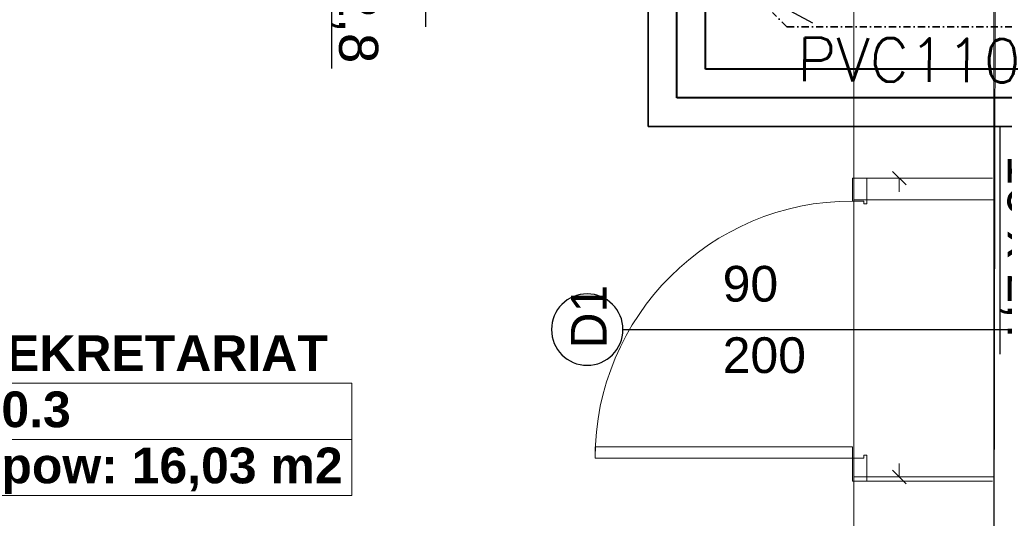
# Model space of a CAD drawing. Header units: millimetres. Extents: x 204754 to 499005, y -178579 to -103222.
# Tile 5 of 178: x 218230 to 221673, y -137063 to -135318. Entities that reach past the tile are written whole.
import ezdxf
from ezdxf.enums import TextEntityAlignment as Align
from ezdxf.lldxf.tags import DXFTag

# ---------------------------------------------------------------- set-up
doc = ezdxf.new("R2010")
doc.units = ezdxf.units.MM
doc.header["$MEASUREMENT"] = 0
doc.linetypes.add('KRESKAKROPKAX2', pattern=[50.8, 25.4, -12.7, 0, -12.7])
doc.layers.get('0').update_dxf_attribs({"color": 252, "lineweight": 5})
for name, color, linetype, lineweight in [('IS_Ciepła_woda', 1, 'DASHDOT', 40), ('IS_KS pod stropem', 210, 'KRESKAKROPKAX2', 35), ('IS_opisy', 7, 'Continuous', 35), ('Nowe_! NAZWY POM', 252, 'Continuous', 5), ('Nowe_! NAZWY POM_Nr_pióra__19', 252, 'Continuous', 5), ('Nowe_220-A Ściany_Nr_pióra__93', 252, 'Continuous', 5), ('Nowe_Drzwi ARCHICAD_Nr_pióra__168', 252, 'Continuous', 5), ('Nowe_Metryczki pomieszczeń ARCHICADa_Nr_pióra__13', 252, 'Continuous', 5), ('Nowe_Nowe_220(1)-A Ściany zewnętrzne_Nr_pióra__57', 252, 'Continuous', 5), ('Nowe_Znaczniki drzwi ARCHICADa', 252, 'Continuous', 5), ('Nowe_Znaczniki drzwi ARCHICADa_Nr_pióra__111', 252, 'Continuous', 5), ('Nowe_Znaczniki drzwi ARCHICADa_Nr_pióra__141', 252, 'Continuous', 5), ('SANITARNE-IS-Działka wody zimnej', 5, 'Continuous', 35)]:
    doc.layers.add(name, color=color, linetype=linetype, lineweight=lineweight)
doc.layers.add('IS_Opisy_działek_Wodociag', color=7, linetype='SOLID', true_color=0x000000)
doc.styles.add('GENERATED_STYLE_1', font='arial.ttf')
doc.styles.add('GENERATED_STYLE_2', font='arialbd.ttf')
doc.styles.add('STYLE1', font='simplex.shx')
tags = doc.linetypes.add('DASHDOT', pattern=[20, 10, -5, 0, -5]).pattern_tags.tags
tags[10:11] = [DXFTag(74, 4), DXFTag(75, 0), DXFTag(340, '0'), DXFTag(46, 0.0), DXFTag(50, 0.0), DXFTag(44, 0.0), DXFTag(45, 0.0)]
tags[8:9] = [DXFTag(74, 4), DXFTag(75, 0), DXFTag(340, '0'), DXFTag(46, 0.0), DXFTag(50, 0.0), DXFTag(44, 0.0), DXFTag(45, 0.0)]
tags[6:7] = [DXFTag(74, 4), DXFTag(75, 0), DXFTag(340, '0'), DXFTag(46, 0.0), DXFTag(50, 0.0), DXFTag(44, 0.0), DXFTag(45, 0.0)]
tags[4:5] = [DXFTag(74, 4), DXFTag(75, 0), DXFTag(340, '0'), DXFTag(46, 0.0), DXFTag(50, 0.0), DXFTag(44, 0.0), DXFTag(45, 0.0)]
tags = doc.linetypes.add('SOLID', pattern=[10, 10, 0]).pattern_tags.tags
tags[6:7] = [DXFTag(74, 4), DXFTag(75, 0), DXFTag(340, '0'), DXFTag(46, 0.0), DXFTag(50, 0.0), DXFTag(44, 0.0), DXFTag(45, 0.0)]
tags[4:5] = [DXFTag(74, 4), DXFTag(75, 0), DXFTag(340, '0'), DXFTag(46, 0.0), DXFTag(50, 0.0), DXFTag(44, 0.0), DXFTag(45, 0.0)]

# ---------------------------------------------------------------- blocks, each defined once
blk = doc.blocks.new('SEKRETARIAT_0.3_2', base_point=(218728.5, -136688.9))
at = {"layer": 'Nowe_Metryczki pomieszczeń ARCHICADa_Nr_pióra__13', "color": 7, "linetype": 'Continuous', "lineweight": 13}
for p, q in [((218065.5, -136590.7), (218065.5, -136983.5)), ((218065.5, -136590.7), (219391.5, -136590.7)), ((219391.5, -136590.7), (219391.5, -136983.5)), ((218065.5, -136787.1), (219391.5, -136787.1)), ((218065.5, -136983.5), (219391.5, -136983.5))]:
    blk.add_line(p, q, dxfattribs=at)
at = {"layer": 'Nowe_Metryczki pomieszczeń ARCHICADa_Nr_pióra__13', "color": 7, "lineweight": 13, "style": 'GENERATED_STYLE_2'}
for tag, p in [('ROOM_NAME', (218065.5, -136422.8)), ('ROOM_NUMBER', (218165.5, -136619.3)), ('ROOM_CALC_AREA', (218165.5, -136815.7))]:
    blk.add_attdef(tag, text='', height=125, dxfattribs=at).set_placement(p, align=Align.TOP_LEFT)
blk = doc.blocks.new('D Marker 11_17')
at = {"layer": 'Nowe_Znaczniki drzwi ARCHICADa_Nr_pióra__111', "color": 7, "linetype": 'Continuous', "lineweight": 25}
blk.add_line((0, 802.4), (0, -643.6), dxfattribs=at)
at = {"layer": 'Nowe_Znaczniki drzwi ARCHICADa_Nr_pióra__141', "color": 7, "linetype": 'Continuous', "lineweight": 25}
for start, end in [(0, 180), (180, 0)]:
    blk.add_arc((0, 927.4), 125, start, end, dxfattribs=at)
at = {"layer": 'Nowe_Znaczniki drzwi ARCHICADa_Nr_pióra__141', "color": 7, "lineweight": 25, "style": 'GENERATED_STYLE_1'}
blk.add_attdef('AC_MarkerText_1', text='', height=125, dxfattribs=at).set_placement((-109.1, 864.9), align=Align.BOTTOM_LEFT)
for tag, p in [('AC_WIDO_B_SIZE', (-230.4, 494.5)), ('AC_MarkerText_4', (19.6, 494.5))]:
    blk.add_attdef(tag, text='', height=125, rotation=270, dxfattribs=at).set_placement(p, align=Align.BOTTOM_LEFT)
blk = doc.blocks.new('podkład 20251118')
at = {"color": 252, "linetype": 'Continuous', "lineweight": 5}
for p, q in [((221329.9, -135896.4), (221282.4, -135848.9)), ((221306.2, -135872.7), (221306.2, -135920.2)), ((221306.2, -136918.4), (221306.2, -136870.9)), ((221282.4, -136894.7), (221329.9, -136942.2))]:
    blk.add_line(p, q, dxfattribs=at)
at = {"layer": 'Nowe_! NAZWY POM_Nr_pióra__19', "color": 252, "linetype": 'Continuous', "lineweight": 5}
for p, q in [((221649.7, -130158.9), (221637.3, -137349.5)), ((221147, -137248.4), (221147, -135207))]:
    blk.add_line(p, q, dxfattribs=at)
at = {"layer": 'Nowe_220-A Ściany_Nr_pióra__93', "color": 252, "linetype": 'Continuous', "lineweight": 5}
for p, q in [((221142, -135872.7), (221192, -135872.7)), ((221192, -135872.7), (221632, -135872.7)), ((221142, -136932.7), (221192, -136932.7)), ((221192, -136932.7), (221632, -136932.7))]:
    blk.add_line(p, q, dxfattribs=at)
at = {"layer": 'Nowe_Drzwi ARCHICAD_Nr_pióra__168', "color": 252, "linetype": 'Continuous', "lineweight": 5}
for p, q in [((221142, -135872.7), (221192, -135872.7)), ((221142, -135952.7), (221142, -135872.7)), ((221142, -135872.7), (221192, -135872.7)), ((221192, -135872.7), (221192, -135952.7)), ((221182, -135952.7), (221142, -135952.7)), ((221182, -135962.7), (221182, -135952.7)), ((221192, -135962.7), (221182, -135962.7)), ((221192, -135952.7), (221192, -135962.7)), ((220242, -136852.7), (220242, -136812.7)), ((220242, -136812.7), (221142, -136812.7)), ((221142, -136812.7), (221142, -136852.7)), ((221142, -136852.7), (220242, -136852.7)), ((221142, -136852.7), (221182, -136852.7)), ((221142, -136932.7), (221142, -136852.7)), ((221182, -136852.7), (221182, -136842.7)), ((221182, -136842.7), (221192, -136842.7)), ((221192, -136842.7), (221192, -136852.7)), ((221192, -136852.7), (221192, -136932.7)), ((221192, -136932.7), (221142, -136932.7)), ((221142, -136932.7), (221192, -136932.7))]:
    blk.add_line(p, q, dxfattribs=at)
at = {"layer": 'Nowe_Drzwi ARCHICAD_Nr_pióra__168', "color": 252, "linetype": 'Continuous', "lineweight": 5, "extrusion": (0, 0, -1)}
blk.add_ellipse((221142, -136852.7), major_axis=(-636.4, 636.4), ratio=1, start_param=5.497787, end_param=7.068583, dxfattribs=at)
at = {"layer": 'Nowe_Nowe_220(1)-A Ściany zewnętrzne_Nr_pióra__57', "color": 252, "linetype": 'Continuous', "lineweight": 5}
for p, q in [((221637, -137349.5), (221637, -131498.4)), ((221147, -138748.4), (221147, -134518.4)), ((221637, -135948.4), (221147, -135948.4)), ((221637, -136918.4), (221147, -136918.4))]:
    blk.add_line(p, q, dxfattribs=at)
at = {"layer": 'Nowe_! NAZWY POM', "color": 7, "linetype": 'Continuous', "lineweight": 13}
blk.add_blockref('SEKRETARIAT_0.3_2', (218728.5, -136688.9), dxfattribs=at).add_auto_attribs({'ROOM_NAME': 'SEKRETARIAT', 'ROOM_NUMBER': '0.3', 'ROOM_CALC_AREA': 'pow: 16,03 m2'})
at = {"layer": 'Nowe_Znaczniki drzwi ARCHICADa', "color": 7, "linetype": 'Continuous', "lineweight": 25}
ref = blk.add_blockref('D Marker 11_17', (221142, -136402.7), dxfattribs=dict(at, rotation=90))
ref.add_attrib('AC_MarkerText_1', 'D1', dxfattribs={"layer": 'Nowe_Znaczniki drzwi ARCHICADa_Nr_pióra__141', "color": 7, "lineweight": 25, "height": 125, "rotation": 90, "style": 'GENERATED_STYLE_1'}).set_placement((220319.9, -136469), align=Align.BOTTOM_LEFT)
ref.add_attrib('AC_MarkerText_4', '90', dxfattribs={"layer": 'Nowe_Znaczniki drzwi ARCHICADa_Nr_pióra__141', "color": 7, "lineweight": 25, "height": 125, "rotation": 360, "style": 'GENERATED_STYLE_1'}).set_placement((220688.3, -136342.2), align=Align.BOTTOM_LEFT)
ref.add_attrib('AC_WIDO_B_SIZE', '200', dxfattribs={"layer": 'Nowe_Znaczniki drzwi ARCHICADa_Nr_pióra__141', "color": 7, "lineweight": 25, "height": 125, "rotation": 360, "style": 'GENERATED_STYLE_1'}).set_placement((220688.3, -136592.2), align=Align.BOTTOM_LEFT)

msp = doc.modelspace()

# ---------------------------------------------------------------- linework, layer by layer
at = {"layer": 'IS_Ciepła_woda', "color": 215, "true_color": 0xa953a0}
for p, q in [((220627.8, -135491.7), (220627.8, -134445.7)), ((222288.3, -135491.7), (220627.8, -135491.7))]:
    msp.add_line(p, q, dxfattribs=at)
at = {"layer": 'IS_Ciepła_woda'}
for p, q in [((220527.8, -135591.7), (220527.8, -134545.7)), ((222400.1, -135591.7), (220527.8, -135591.7))]:
    msp.add_line(p, q, dxfattribs=at)
at = {"layer": 'IS_KS pod stropem'}
for p, q in [((220912.8, -135342.9), (220862.8, -135292.9)), ((221702, -135342.9), (220912.8, -135342.9))]:
    msp.add_line(p, q, dxfattribs=at)
at = {"layer": 'IS_opisy', "lineweight": 25}
msp.add_line((220891.9, -135269.3), (221002.5, -135328.8), dxfattribs=at)
at = {"layer": 'IS_Opisy_działek_Wodociag'}
for p, q in [((219650.4, -135343.2), (219650.4, -134545.7)), ((219321.3, -135488.5), (219321.3, -134691)), ((221659.2, -136489.2), (221659.2, -135691.7))]:
    msp.add_line(p, q, dxfattribs=at)
at = {"layer": 'SANITARNE-IS-Działka wody zimnej'}
for p, q in [((220427.8, -135691.7), (220427.8, -134691)), ((222500.1, -135691.7), (220427.8, -135691.7))]:
    msp.add_line(p, q, dxfattribs=at)

# ---------------------------------------------------------------- block references
msp.add_blockref('podkład 20251118', (0, 0))

# ---------------------------------------------------------------- texts
at = {"layer": 'IS_opisy', "lineweight": 25, "ltscale": 2, "style": 'STYLE1'}
msp.add_text('PVC110', height=152.13, rotation=359.5847, dxfattribs=at).set_placement((220948, -135532.5))
at = {"layer": 'IS_Opisy_działek_Wodociag', "char_height": 136.8, "attachment_point": 9, "rotation": 270}
for s, insert in [('{\\fArial|b0|i0|c238|p34;20 x 2,8}', (219321.3, -135470.7)), ('{\\fArial|b0|i0|c238|p34;16 x 2,7}', (221659.2, -136471.3))]:
    msp.add_mtext(s, dxfattribs=dict(at, insert=insert))

doc.saveas('drawing.dxf')
